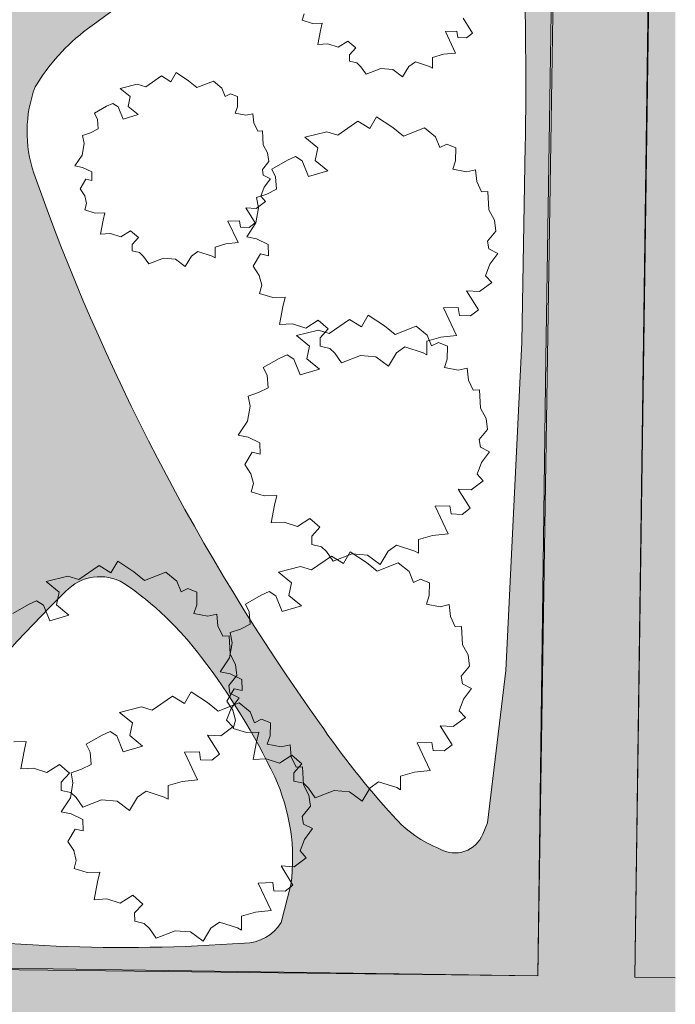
# Model space of a CAD drawing. Header units: millimetres. Extents: x 10 to 775, y -9 to 410.
# Tile 29 of 55: x 336 to 383, y 166 to 237. Entities that reach past the tile are written whole.
import ezdxf
from ezdxf.xclip import XClip

# ---------------------------------------------------------------- set-up
doc = ezdxf.new("R2010")
doc.units = ezdxf.units.MM
doc.header["$MEASUREMENT"] = 0
doc.header["$XCLIPFRAME"] = 0
for name, color, linetype in [('90 Bomen', 7, 'Continuous'), ('90 Terrein omgeving', 7, 'Continuous'), ('90 Terrein omgeving Afdek-arcering', 7, 'Continuous')]:
    doc.layers.add(name, color=color, linetype=linetype)

# ---------------------------------------------------------------- blocks, each defined once
blk = doc.blocks.new('*X3')
at = {"layer": '90 Terrein omgeving Afdek-arcering', "linetype": 'Continuous', "lineweight": 0, "true_color": 0x99a3a6}
blk.add_hatch(color=253, dxfattribs=at).paths.add_polyline_path([(65.553, 172.666), (65.453, 165.666), (188.059, 163.902), (253.074, 12.916), (260.456, 12.916), (244.691, 49.778), (196.024, 163.588), (383.251, 160.894), (383.251, 168.095), (380.321, 168.137), (383.251, 382.475), (383.251, 406.415), (376.918, 406.415), (375.254, 291.584), (373.322, 168.238), (193.267, 170.828), (149.658, 272.008), (92.173, 406.415), (85.21, 406.415), (146.568, 262.944), (185.607, 170.938)])
blk = doc.blocks.new('*X5')
at = {"layer": '90 Terrein omgeving Afdek-arcering', "linetype": 'Continuous', "lineweight": 0, "true_color": 0x99a3a6}
h = blk.add_hatch(color=253, dxfattribs=at)
h.paths.add_polyline_path([(256.582, 170.81, 0.01648), (256.756, 169.589), (373.322, 168.238), (373.893, 212.762), (374.725, 265.789, -0.012381), (365.872, 260.563, -0.021663), (339.709, 247.54), (334.039, 245.254), (331.801, 244.369), (324.847, 241.997, -0.042873), (316.221, 240.485, -0.042973), (282.627, 237.293), (264.051, 237.219), (259.643, 239.235), (253.791, 239.212), (253.839, 227.344), (254.767, 227.347), (254.774, 225.644), (258.606, 225.609), (267.125, 207.666, -0.059855), (271.751, 193.022, -0.437242)])
h.paths.add_polyline_path([(272.566, 229.34), (272.494, 230.712, -0.333275), (273.488, 232.124), (274.745, 232.428, -0.038442), (283.782, 232.666), (312.036, 231.128), (315.424, 230.703, -0.070797), (316.978, 230.225, -0.462241), (317.599, 226.6), (316.654, 225.35), (298.246, 206.563), (289.219, 197.451, -0.03413), (286.881, 195.308, -0.072384), (284.72, 194.071, -0.508527), (282.579, 195.118), (276.24, 215.428), (273.975, 223.082, -0.030058)], flags=0)
h.paths.add_polyline_path([(336.926, 226.169, -0.172097), (337.021, 232.391, -0.097775), (340.803, 236.582, -0.040943), (363.158, 250.304, -0.04033), (365.985, 251.641, -0.121554), (369.373, 251.707, -0.328675), (372.029, 248.252, -0.017494), (372.418, 228.172), (372.172, 213.976), (371.021, 190.276), (369.687, 179.289), (369.353, 178.47, -0.453813), (366.26, 177.388, -0.120224), (362.898, 179.754, -0.034375), (357.554, 186.495, -0.070116)], flags=0)
h.paths.add_polyline_path([(289.356, 173.625, -0.125484), (290.175, 182.864, -0.039385), (292.7, 188.585, -0.061704), (305.962, 207.098, -0.046161), (320.424, 220.774, -0.06545), (323.448, 222.625, -0.247772), (327.084, 222.296, -0.075807), (328.724, 220.767), (329.885, 219.027, -0.036244), (334.336, 207.684, -0.171074), (334.498, 198.854, -0.047223), (332.752, 195.044, -0.043039), (324.052, 183.033, -0.041864), (314.87, 173.37, -0.126724), (310.987, 171.777), (309.858, 171.639, -0.044644), (293.211, 171.544, -0.087631), (290.251, 172.344, -0.23975)], flags=0)
h.paths.add_polyline_path([(339.227, 195.974, -0.348721), (343.413, 196.582, -0.082607), (349.046, 191.221, -0.05082), (354.32, 182.605, -0.141118), (355.496, 174.814), (354.783, 172.077, -0.262438), (352.133, 170.603, -0.057857), (325.017, 171.724), (324.259, 172.003, -0.419175), (323.391, 174.618, -0.082494)], flags=0)
blk = doc.blocks.new('*X31')
at = {"layer": '90 Terrein omgeving Afdek-arcering', "linetype": 'Continuous', "lineweight": 0, "true_color": 0x99a3a6}
blk.add_hatch(color=253, dxfattribs=at).paths.add_polyline_path([(381.781, 269.602), (380.321, 168.137), (383.251, 168.095), (383.251, 270.526)])
blk = doc.blocks.new('Drawing_2_1', base_point=(195.726, 190.6))
at = {"layer": '90 Bomen', "color": 1, "linetype": 'Continuous', "lineweight": 0}
for p, q in [((356.315, 237.202), (356.44, 237.665)), ((357.056, 236.979), (356.315, 237.202)), ((357.753, 236.997), (357.056, 236.979)), ((357.626, 236.456), (357.753, 236.997)), ((367.938, 237.35), (368.607, 236.275)), ((357.441, 235.457), (357.626, 236.456)), ((367.475, 236.418), (366.645, 236.39)), ((366.645, 236.39), (367.377, 234.843)), ((367.542, 235.957), (367.475, 236.418)), ((368.175, 235.937), (367.542, 235.957)), ((368.607, 236.275), (368.175, 235.937)), ((358.163, 235.497), (357.441, 235.457)), ((358.913, 235.253), (358.163, 235.497)), ((359.611, 235.704), (358.913, 235.253)), ((360.179, 235.214), (359.611, 235.704)), ((359.717, 234.714), (360.179, 235.214)), ((359.719, 234.249), (359.717, 234.714)), ((366.5, 234.749), (365.718, 234.525)), ((365.718, 234.525), (365.721, 233.749)), ((367.377, 234.843), (366.5, 234.749)), ((360.26, 234.122), (359.719, 234.249)), ((360.547, 233.844), (360.26, 234.122)), ((360.928, 233.304), (360.547, 233.844)), ((364.004, 233.866), (363.559, 233.124)), ((364.478, 234.201), (364.004, 233.866)), ((365.5, 233.877), (364.478, 234.201)), ((365.721, 233.749), (365.5, 233.877)), ((345.009, 232.408), (346.149, 233.191)), ((346.149, 233.191), (346.811, 232.774)), ((346.811, 232.774), (347.195, 233.429)), ((347.195, 233.429), (348.104, 232.836)), ((361.986, 233.717), (360.928, 233.304)), ((362.856, 233.649), (361.986, 233.717)), ((363.559, 233.124), (362.856, 233.649)), ((343.165, 232.282), (344.396, 232.596)), ((344.396, 232.596), (345.009, 232.408)), ((348.104, 232.836), (348.705, 232.348)), ((348.705, 232.348), (349.891, 232.816)), ((349.891, 232.816), (350.504, 232.315)), ((343.897, 231.694), (343.165, 232.282)), ((343.75, 230.985), (343.897, 231.694)), ((350.504, 232.315), (350.749, 231.701)), ((350.749, 231.701), (351.134, 231.896)), ((351.134, 231.896), (351.641, 231.694)), ((351.641, 231.694), (351.634, 230.968)), ((341.302, 230.491), (342.186, 231.002)), ((342.186, 231.002), (342.637, 231.202)), ((342.637, 231.202), (343.02, 230.964)), ((344.455, 230.395), (343.75, 230.985)), ((341.524, 230.055), (341.302, 230.491)), ((343.02, 230.964), (343.375, 230.079)), ((343.375, 230.079), (344.455, 230.395)), ((351.634, 230.968), (351.47, 230.49)), ((351.47, 230.49), (352.246, 230.348)), ((352.246, 230.348), (352.752, 230.461)), ((352.752, 230.461), (352.819, 229.792)), ((341.575, 229.361), (341.524, 230.055)), ((352.819, 229.792), (353.094, 229.213)), ((358.87, 228.922), (360.335, 229.928)), ((360.335, 229.928), (361.187, 229.393)), ((361.187, 229.393), (361.681, 230.235)), ((361.681, 230.235), (362.849, 229.472)), ((340.447, 228.893), (341.03, 229.088)), ((340.554, 228.321), (340.447, 228.893)), ((341.03, 229.088), (341.575, 229.361)), ((353.094, 229.213), (353.446, 229.235)), ((353.446, 229.235), (353.501, 228.212)), ((356.5, 228.759), (358.083, 229.163)), ((358.083, 229.163), (358.87, 228.922)), ((362.849, 229.472), (363.623, 228.845)), ((363.623, 228.845), (365.147, 229.447)), ((365.147, 229.447), (365.935, 228.802)), ((340.417, 227.479), (340.554, 228.321)), ((353.501, 228.212), (353.81, 227.636)), ((357.441, 228.004), (356.5, 228.759)), ((365.935, 228.802), (366.25, 228.013)), ((366.25, 228.013), (366.745, 228.263)), ((366.745, 228.263), (367.397, 228.004)), ((339.898, 226.692), (340.417, 227.479)), ((353.81, 227.636), (353.889, 227.01)), ((357.252, 227.092), (357.441, 228.004)), ((367.397, 228.004), (367.389, 227.071)), ((353.889, 227.01), (353.432, 226.444)), ((354.104, 226.457), (355.24, 227.115)), ((355.24, 227.115), (355.82, 227.371)), ((355.82, 227.371), (356.313, 227.066)), ((356.313, 227.066), (356.77, 225.927)), ((358.158, 226.333), (357.252, 227.092)), ((367.389, 227.071), (367.177, 226.456)), ((340.45, 226.584), (339.898, 226.692)), ((341.105, 226.266), (340.45, 226.584)), ((341.118, 225.635), (341.105, 226.266)), ((353.432, 226.444), (353.497, 226.017)), ((353.497, 226.017), (354.009, 225.756)), ((354.389, 225.897), (354.104, 226.457)), ((356.77, 225.927), (358.158, 226.333)), ((367.177, 226.456), (368.175, 226.273)), ((368.175, 226.273), (368.826, 226.419)), ((368.826, 226.419), (368.912, 225.558)), ((340.264, 225.04), (340.679, 225.736)), ((340.679, 225.736), (341.118, 225.635)), ((354.009, 225.756), (353.56, 225.156)), ((354.455, 225.004), (354.389, 225.897)), ((368.912, 225.558), (369.266, 224.814)), ((340.601, 224.533), (340.264, 225.04)), ((353.005, 224.403), (353.754, 224.653)), ((353.56, 225.156), (353.309, 224.506)), ((353.754, 224.653), (354.455, 225.004)), ((369.266, 224.814), (369.718, 224.842)), ((369.718, 224.842), (369.788, 223.527)), ((340.742, 223.977), (340.601, 224.533)), ((340.617, 223.514), (340.742, 223.977)), ((353.658, 224.123), (352.975, 223.616)), ((353.143, 223.667), (353.005, 224.403)), ((353.309, 224.506), (353.658, 224.123)), ((341.358, 223.291), (340.617, 223.514)), ((342.055, 223.309), (341.358, 223.291)), ((341.929, 222.768), (342.055, 223.309)), ((352.975, 223.616), (352.24, 223.662)), ((352.24, 223.662), (352.909, 222.587)), ((352.966, 222.585), (353.143, 223.667)), ((369.788, 223.527), (370.185, 222.787)), ((341.743, 221.769), (341.929, 222.768)), ((351.777, 222.73), (350.947, 222.702)), ((350.947, 222.702), (351.679, 221.156)), ((351.844, 222.269), (351.777, 222.73)), ((352.299, 221.573), (352.966, 222.585)), ((352.909, 222.587), (352.478, 222.249)), ((370.185, 222.787), (370.287, 221.982)), ((342.465, 221.81), (341.743, 221.769)), ((343.215, 221.566), (342.465, 221.81)), ((343.913, 222.016), (343.215, 221.566)), ((344.482, 221.526), (343.913, 222.016)), ((352.478, 222.249), (351.844, 222.269)), ((370.287, 221.982), (369.7, 221.254)), ((344.02, 221.026), (344.482, 221.526)), ((344.021, 220.561), (344.02, 221.026)), ((350.802, 221.061), (350.021, 220.837)), ((351.679, 221.156), (350.802, 221.061)), ((353.008, 221.433), (352.299, 221.573)), ((353.851, 221.025), (353.008, 221.433)), ((353.868, 220.214), (353.851, 221.025)), ((369.7, 221.254), (369.783, 220.704)), ((344.562, 220.434), (344.021, 220.561)), ((344.849, 220.156), (344.562, 220.434)), ((348.781, 220.513), (348.306, 220.179)), ((349.802, 220.189), (348.781, 220.513)), ((350.021, 220.837), (350.023, 220.061)), ((352.77, 219.449), (353.302, 220.343)), ((353.302, 220.343), (353.868, 220.214)), ((369.783, 220.704), (370.442, 220.369)), ((370.442, 220.369), (369.865, 219.598)), ((345.231, 219.616), (344.849, 220.156)), ((346.288, 220.03), (345.231, 219.616)), ((347.158, 219.961), (346.288, 220.03)), ((347.861, 219.436), (347.158, 219.961)), ((348.306, 220.179), (347.861, 219.436)), ((350.023, 220.061), (349.802, 220.189)), ((353.203, 218.796), (352.77, 219.449)), ((369.865, 219.598), (369.541, 218.762)), ((353.384, 218.083), (353.203, 218.796)), ((369.99, 218.27), (369.113, 217.619)), ((369.541, 218.762), (369.99, 218.27)), ((353.223, 217.487), (353.384, 218.083)), ((354.176, 217.2), (353.223, 217.487)), ((369.113, 217.619), (368.168, 217.677)), ((368.168, 217.677), (369.028, 216.295)), ((355.072, 217.224), (354.176, 217.2)), ((354.91, 216.527), (355.072, 217.224)), ((354.671, 215.244), (354.91, 216.527)), ((367.572, 216.478), (366.505, 216.442)), ((366.505, 216.442), (367.446, 214.454)), ((367.658, 215.886), (367.572, 216.478)), ((369.028, 216.295), (368.473, 215.861)), ((357.461, 215.561), (356.563, 214.982)), ((358.192, 214.931), (357.461, 215.561)), ((358.267, 214.606), (359.732, 215.612)), ((359.732, 215.612), (360.584, 215.076)), ((360.584, 215.076), (361.077, 215.918)), ((361.077, 215.918), (362.246, 215.156)), ((368.473, 215.861), (367.658, 215.886)), ((355.599, 215.295), (354.671, 215.244)), ((356.563, 214.982), (355.599, 215.295)), ((355.896, 214.443), (357.479, 214.847)), ((357.479, 214.847), (358.267, 214.606)), ((357.598, 214.288), (358.192, 214.931)), ((362.246, 215.156), (363.019, 214.529)), ((363.019, 214.529), (364.544, 215.13)), ((364.544, 215.13), (365.332, 214.486)), ((356.838, 213.688), (355.896, 214.443)), ((357.6, 213.69), (357.598, 214.288)), ((366.319, 214.333), (365.314, 214.045)), ((365.314, 214.045), (365.317, 213.047)), ((365.332, 214.486), (365.647, 213.696)), ((365.647, 213.696), (366.141, 213.947)), ((366.141, 213.947), (366.794, 213.688)), ((367.446, 214.454), (366.319, 214.333)), ((356.649, 212.776), (356.838, 213.688)), ((358.296, 213.527), (357.6, 213.69)), ((358.664, 213.17), (358.296, 213.527)), ((363.72, 213.628), (363.11, 213.198)), ((365.033, 213.212), (363.72, 213.628)), ((365.317, 213.047), (365.033, 213.212)), ((366.794, 213.688), (366.785, 212.754)), ((353.5, 212.141), (354.637, 212.798)), ((354.637, 212.798), (355.217, 213.055)), ((355.217, 213.055), (355.71, 212.749)), ((355.71, 212.749), (356.166, 211.61)), ((357.555, 212.017), (356.649, 212.776)), ((359.155, 212.475), (358.664, 213.17)), ((360.515, 213.007), (359.155, 212.475)), ((361.634, 212.918), (360.515, 213.007)), ((362.537, 212.243), (361.634, 212.918)), ((363.11, 213.198), (362.537, 212.243)), ((366.785, 212.754), (366.574, 212.14)), ((353.786, 211.581), (353.5, 212.141)), ((356.166, 211.61), (357.555, 212.017)), ((366.574, 212.14), (367.571, 211.957)), ((367.571, 211.957), (368.222, 212.103)), ((368.222, 212.103), (368.308, 211.241)), ((353.852, 210.688), (353.786, 211.581)), ((368.308, 211.241), (368.663, 210.498)), ((353.151, 210.336), (353.852, 210.688)), ((368.663, 210.498), (369.114, 210.525)), ((369.114, 210.525), (369.185, 209.211)), ((352.402, 210.086), (353.151, 210.336)), ((352.539, 209.35), (352.402, 210.086)), ((352.363, 208.268), (352.539, 209.35)), ((369.185, 209.211), (369.582, 208.47)), ((351.695, 207.257), (352.363, 208.268)), ((369.582, 208.47), (369.684, 207.665)), ((369.684, 207.665), (369.096, 206.938)), ((352.405, 207.117), (351.695, 207.257)), ((353.248, 206.709), (352.405, 207.117)), ((369.096, 206.938), (369.18, 206.388)), ((353.265, 205.897), (353.248, 206.709)), ((369.18, 206.388), (369.839, 206.053)), ((352.166, 205.132), (352.699, 206.027)), ((352.699, 206.027), (353.265, 205.897)), ((369.839, 206.053), (369.261, 205.282)), ((352.6, 204.48), (352.166, 205.132)), ((369.261, 205.282), (368.938, 204.445)), ((352.78, 203.766), (352.6, 204.48)), ((368.938, 204.445), (369.387, 203.954)), ((352.62, 203.17), (352.78, 203.766)), ((368.509, 203.302), (367.564, 203.36)), ((367.564, 203.36), (368.425, 201.979)), ((369.387, 203.954), (368.509, 203.302)), ((353.573, 202.884), (352.62, 203.17)), ((354.469, 202.907), (353.573, 202.884)), ((354.306, 202.211), (354.469, 202.907)), ((354.068, 200.927), (354.306, 202.211)), ((366.968, 202.162), (365.902, 202.126)), ((365.902, 202.126), (366.842, 200.138)), ((367.055, 201.57), (366.968, 202.162)), ((368.425, 201.979), (367.869, 201.544)), ((356.858, 201.245), (355.96, 200.665)), ((357.589, 200.614), (356.858, 201.245)), ((367.869, 201.544), (367.055, 201.57)), ((354.996, 200.979), (354.068, 200.927)), ((355.96, 200.665), (354.996, 200.979)), ((356.995, 199.972), (357.589, 200.614)), ((356.996, 199.373), (356.995, 199.972)), ((365.716, 200.017), (364.71, 199.729)), ((364.71, 199.729), (364.714, 198.731)), ((366.842, 200.138), (365.716, 200.017)), ((357.693, 199.211), (356.996, 199.373)), ((358.061, 198.853), (357.693, 199.211)), ((363.116, 199.312), (362.506, 198.882)), ((364.43, 198.895), (363.116, 199.312)), ((356.968, 197.529), (358.433, 198.535)), ((358.552, 198.158), (358.061, 198.853)), ((358.433, 198.535), (359.285, 197.999)), ((359.912, 198.69), (358.552, 198.158)), ((359.285, 197.999), (359.778, 198.842)), ((359.778, 198.842), (360.947, 198.079)), ((361.03, 198.602), (359.912, 198.69)), ((361.934, 197.927), (361.03, 198.602)), ((362.506, 198.882), (361.934, 197.927)), ((364.714, 198.731), (364.43, 198.895)), ((340.18, 196.853), (341.645, 197.859)), ((341.645, 197.859), (342.497, 197.324)), ((342.497, 197.324), (342.99, 198.166)), ((342.99, 198.166), (344.159, 197.404)), ((354.597, 197.366), (356.18, 197.77)), ((356.18, 197.77), (356.968, 197.529)), ((360.947, 198.079), (361.721, 197.452)), ((361.721, 197.452), (363.245, 198.053)), ((363.245, 198.053), (364.033, 197.409)), ((337.809, 196.69), (339.392, 197.094)), ((339.392, 197.094), (340.18, 196.853)), ((344.159, 197.404), (344.932, 196.776)), ((344.932, 196.776), (346.457, 197.378)), ((346.457, 197.378), (347.245, 196.733)), ((355.539, 196.611), (354.597, 197.366)), ((364.033, 197.409), (364.348, 196.619)), ((364.348, 196.619), (364.843, 196.87)), ((364.843, 196.87), (365.495, 196.611)), ((338.751, 195.935), (337.809, 196.69)), ((347.245, 196.733), (347.56, 195.944)), ((347.56, 195.944), (348.054, 196.194)), ((348.054, 196.194), (348.707, 195.935)), ((355.35, 195.699), (355.539, 196.611)), ((365.495, 196.611), (365.487, 195.677)), ((338.562, 195.023), (338.751, 195.935)), ((348.707, 195.935), (348.698, 195.002)), ((352.202, 195.064), (353.338, 195.721)), ((353.338, 195.721), (353.918, 195.978)), ((353.918, 195.978), (354.411, 195.672)), ((354.411, 195.672), (354.868, 194.533)), ((356.256, 194.94), (355.35, 195.699)), ((365.487, 195.677), (365.275, 195.063)), ((335.414, 194.388), (336.55, 195.046)), ((336.55, 195.046), (337.13, 195.302)), ((337.13, 195.302), (337.623, 194.997)), ((337.623, 194.997), (338.079, 193.858)), ((339.468, 194.264), (338.562, 195.023)), ((348.698, 195.002), (348.487, 194.387)), ((352.487, 194.504), (352.202, 195.064)), ((354.868, 194.533), (356.256, 194.94)), ((365.275, 195.063), (366.272, 194.88)), ((366.272, 194.88), (366.924, 195.026)), ((366.924, 195.026), (367.009, 194.164)), ((338.079, 193.858), (339.468, 194.264)), ((348.487, 194.387), (349.484, 194.204)), ((349.484, 194.204), (350.136, 194.35)), ((350.136, 194.35), (350.221, 193.489)), ((352.553, 193.611), (352.487, 194.504)), ((367.009, 194.164), (367.364, 193.421)), ((350.221, 193.489), (350.576, 192.745)), ((351.852, 193.259), (352.553, 193.611)), ((367.364, 193.421), (367.816, 193.448)), ((367.816, 193.448), (367.886, 192.134)), ((350.576, 192.745), (351.028, 192.773)), ((351.028, 192.773), (351.098, 191.458)), ((351.103, 193.009), (351.852, 193.259)), ((351.24, 192.273), (351.103, 193.009)), ((351.064, 191.191), (351.24, 192.273)), ((367.886, 192.134), (368.283, 191.393)), ((350.396, 190.18), (351.064, 191.191)), ((351.098, 191.458), (351.495, 190.718)), ((368.283, 191.393), (368.385, 190.588)), ((351.495, 190.718), (351.597, 189.913)), ((368.385, 190.588), (367.797, 189.861)), ((351.106, 190.04), (350.396, 190.18)), ((351.597, 189.913), (351.009, 189.185)), ((351.949, 189.632), (351.106, 190.04)), ((367.797, 189.861), (367.881, 189.311)), ((351.009, 189.185), (351.093, 188.635)), ((351.966, 188.82), (351.949, 189.632)), ((367.881, 189.311), (368.54, 188.976)), ((345.482, 187.41), (346.947, 188.417)), ((346.947, 188.417), (347.799, 187.881)), ((347.799, 187.881), (348.292, 188.723)), ((348.292, 188.723), (349.461, 187.961)), ((350.868, 188.055), (351.4, 188.95)), ((351.093, 188.635), (351.752, 188.3)), ((351.4, 188.95), (351.966, 188.82)), ((368.54, 188.976), (367.962, 188.205)), ((343.111, 187.248), (344.694, 187.652)), ((344.694, 187.652), (345.482, 187.41)), ((349.461, 187.961), (350.235, 187.334)), ((350.235, 187.334), (351.759, 187.935)), ((351.301, 187.403), (350.868, 188.055)), ((351.752, 188.3), (351.174, 187.529)), ((351.759, 187.935), (352.547, 187.29)), ((367.962, 188.205), (367.639, 187.369)), ((344.053, 186.492), (343.111, 187.248)), ((351.174, 187.529), (350.851, 186.693)), ((351.482, 186.689), (351.301, 187.403)), ((352.547, 187.29), (352.862, 186.501)), ((367.639, 187.369), (368.088, 186.877)), ((343.864, 185.58), (344.053, 186.492)), ((351.3, 186.201), (350.422, 185.55)), ((350.851, 186.693), (351.3, 186.201)), ((351.321, 186.093), (351.482, 186.689)), ((352.862, 186.501), (353.357, 186.752)), ((353.357, 186.752), (354.009, 186.493)), ((354.009, 186.493), (354, 185.559)), ((367.211, 186.225), (366.265, 186.284)), ((366.265, 186.284), (367.126, 184.902)), ((368.088, 186.877), (367.211, 186.225)), ((340.716, 184.946), (341.852, 185.603)), ((341.852, 185.603), (342.432, 185.86)), ((342.432, 185.86), (342.925, 185.554)), ((342.925, 185.554), (343.382, 184.415)), ((344.77, 184.822), (343.864, 185.58)), ((350.422, 185.55), (349.477, 185.608)), ((349.477, 185.608), (350.338, 184.226)), ((352.274, 185.807), (351.321, 186.093)), ((353.17, 185.83), (352.274, 185.807)), ((353.008, 185.134), (353.17, 185.83)), ((354, 185.559), (353.789, 184.945)), ((336.382, 185.155), (335.486, 185.131)), ((336.22, 184.458), (336.382, 185.155)), ((341.001, 184.386), (340.716, 184.946)), ((343.382, 184.415), (344.77, 184.822)), ((352.769, 183.85), (353.008, 185.134)), ((353.789, 184.945), (354.786, 184.762)), ((354.786, 184.762), (355.438, 184.908)), ((355.438, 184.908), (355.523, 184.046)), ((365.67, 185.085), (364.603, 185.049)), ((364.603, 185.049), (365.543, 183.061)), ((365.756, 184.493), (365.67, 185.085)), ((367.126, 184.902), (366.571, 184.467)), ((335.981, 183.175), (336.22, 184.458)), ((341.067, 183.492), (341.001, 184.386)), ((348.882, 184.409), (347.815, 184.374)), ((347.815, 184.374), (348.755, 182.386)), ((348.968, 183.817), (348.882, 184.409)), ((350.338, 184.226), (349.782, 183.792)), ((355.559, 184.168), (354.661, 183.588)), ((356.29, 183.537), (355.559, 184.168)), ((366.571, 184.467), (365.756, 184.493)), ((338.771, 183.492), (337.873, 182.913)), ((339.502, 182.862), (338.771, 183.492)), ((340.366, 183.141), (341.067, 183.492)), ((349.782, 183.792), (348.968, 183.817)), ((353.697, 183.902), (352.769, 183.85)), ((354.661, 183.588), (353.697, 183.902)), ((355.523, 184.046), (355.878, 183.303)), ((355.696, 182.895), (356.29, 183.537)), ((336.909, 183.226), (335.981, 183.175)), ((337.873, 182.913), (336.909, 183.226)), ((338.908, 182.219), (339.502, 182.862)), ((339.617, 182.891), (340.366, 183.141)), ((339.754, 182.155), (339.617, 182.891)), ((355.697, 182.296), (355.696, 182.895)), ((355.878, 183.303), (356.33, 183.33)), ((356.33, 183.33), (356.4, 182.015)), ((364.417, 182.94), (363.412, 182.652)), ((363.412, 182.652), (363.415, 181.654)), ((365.543, 183.061), (364.417, 182.94)), ((338.909, 181.621), (338.908, 182.219)), ((339.578, 181.073), (339.754, 182.155)), ((347.629, 182.264), (346.624, 181.976)), ((346.624, 181.976), (346.627, 180.978)), ((348.755, 182.386), (347.629, 182.264)), ((356.394, 182.134), (355.697, 182.296)), ((356.762, 181.776), (356.394, 182.134)), ((356.4, 182.015), (356.797, 181.275)), ((361.817, 182.235), (361.208, 181.805)), ((363.131, 181.818), (361.817, 182.235)), ((339.606, 181.458), (338.909, 181.621)), ((339.974, 181.101), (339.606, 181.458)), ((345.029, 181.559), (344.42, 181.129)), ((346.343, 181.143), (345.029, 181.559)), ((357.253, 181.081), (356.762, 181.776)), ((356.797, 181.275), (356.899, 180.47)), ((358.613, 181.613), (357.253, 181.081)), ((359.731, 181.525), (358.613, 181.613)), ((360.635, 180.85), (359.731, 181.525)), ((361.208, 181.805), (360.635, 180.85)), ((363.415, 181.654), (363.131, 181.818)), ((338.91, 180.062), (339.578, 181.073)), ((340.465, 180.406), (339.974, 181.101)), ((341.825, 180.938), (340.465, 180.406)), ((342.943, 180.849), (341.825, 180.938)), ((343.847, 180.175), (342.943, 180.849)), ((344.42, 181.129), (343.847, 180.175)), ((346.627, 180.978), (346.343, 181.143)), ((339.62, 179.922), (338.91, 180.062)), ((340.463, 179.513), (339.62, 179.922)), ((356.899, 180.47), (356.311, 179.742)), ((340.48, 178.702), (340.463, 179.513)), ((356.311, 179.742), (356.395, 179.193)), ((356.395, 179.193), (357.054, 178.858)), ((339.382, 177.937), (339.914, 178.831)), ((339.914, 178.831), (340.48, 178.702)), ((357.054, 178.858), (356.476, 178.087)), ((339.815, 177.285), (339.382, 177.937)), ((356.476, 178.087), (356.153, 177.25)), ((339.996, 176.571), (339.815, 177.285)), ((356.153, 177.25), (356.602, 176.759)), ((339.835, 175.975), (339.996, 176.571)), ((356.602, 176.759), (355.725, 176.107)), ((340.788, 175.689), (339.835, 175.975)), ((341.684, 175.712), (340.788, 175.689)), ((341.522, 175.016), (341.684, 175.712)), ((355.725, 176.107), (354.779, 176.165)), ((354.779, 176.165), (355.64, 174.783)), ((341.283, 173.732), (341.522, 175.016)), ((354.184, 174.967), (353.117, 174.931)), ((353.117, 174.931), (354.057, 172.943)), ((354.27, 174.374), (354.184, 174.967)), ((355.084, 174.349), (354.27, 174.374)), ((355.64, 174.783), (355.084, 174.349)), ((342.211, 173.784), (341.283, 173.732)), ((343.175, 173.47), (342.211, 173.784)), ((344.073, 174.049), (343.175, 173.47)), ((344.804, 173.419), (344.073, 174.049)), ((344.21, 172.777), (344.804, 173.419)), ((344.211, 172.178), (344.21, 172.777)), ((352.931, 172.822), (351.926, 172.534)), ((354.057, 172.943), (352.931, 172.822)), ((344.908, 172.016), (344.211, 172.178)), ((345.276, 171.658), (344.908, 172.016)), ((350.331, 172.117), (349.722, 171.687)), ((351.645, 171.7), (350.331, 172.117)), ((351.926, 172.534), (351.929, 171.536)), ((345.767, 170.963), (345.276, 171.658)), ((347.127, 171.495), (345.767, 170.963)), ((348.245, 171.407), (347.127, 171.495)), ((349.149, 170.732), (348.245, 171.407)), ((349.722, 171.687), (349.149, 170.732)), ((351.929, 171.536), (351.645, 171.7))]:
    blk.add_line(p, q, dxfattribs=at)
at = {"layer": '90 Terrein omgeving', "color": 9, "linetype": 'Continuous', "lineweight": 0, "flags": 128}
for points in [[(92.173, 406.415), (149.658, 272.008), (193.267, 170.828), (373.322, 168.238), (375.254, 291.584), (376.918, 406.415)], [(383.251, 382.475), (380.321, 168.137), (383.251, 168.095)], [(383.251, 168.095), (380.321, 168.137), (381.781, 269.602), (383.251, 270.526)]]:
    blk.add_lwpolyline(points, dxfattribs=at)
at = {"layer": '90 Terrein omgeving', "color": 2, "linetype": 'Continuous', "lineweight": 0, "flags": 128}
blk.add_lwpolyline([(383.251, 327.543), (382.5, 327.554), (380.321, 168.137), (381.781, 269.602), (383.251, 270.526)], dxfattribs=at)
at = {"layer": '90 Terrein omgeving', "color": 9, "linetype": 'Continuous', "lineweight": 0, "flags": 128}
for points in [[(256.582, 170.81, 0.437242), (271.751, 193.022, 0.059855), (267.125, 207.666), (258.606, 225.609), (254.774, 225.644), (254.767, 227.347), (253.839, 227.344), (253.791, 239.212), (259.643, 239.235), (264.051, 237.219), (282.627, 237.293, 0.042973), (316.221, 240.485, 0.042873), (324.847, 241.997), (331.801, 244.369), (334.039, 245.254), (339.709, 247.54, 0.021663), (365.872, 260.563, 0.012381), (374.725, 265.789), (373.893, 212.762), (373.322, 168.238), (256.756, 169.589, -0.01648)], [(336.926, 226.169, 0.070116), (357.554, 186.495, 0.034375), (362.898, 179.754, 0.120224), (366.26, 177.388, 0.453813), (369.353, 178.47), (369.687, 179.289), (371.021, 190.276), (372.172, 213.976), (372.418, 228.172, 0.017494), (372.029, 248.252, 0.328675), (369.373, 251.707, 0.121554), (365.985, 251.641, 0.04033), (363.158, 250.304, 0.040943), (340.803, 236.582, 0.097775), (337.021, 232.391, 0.172097)], [(339.227, 195.974, -0.348721), (343.413, 196.582, -0.082607), (349.046, 191.221, -0.05082), (354.32, 182.605, -0.141118), (355.496, 174.814), (354.783, 172.077, -0.262438), (352.133, 170.603, -0.057857), (325.017, 171.724), (324.259, 172.003, -0.419175), (323.391, 174.618, -0.082494)]]:
    blk.add_lwpolyline(points, format="xyb", close=True, dxfattribs=at)
at = {"layer": '90 Terrein omgeving', "color": 2, "linetype": 'Continuous', "lineweight": 0, "flags": 128}
for points in [[(362.898, 179.754, 0.120224), (366.26, 177.388, 0.453813), (369.353, 178.47), (369.687, 179.289), (371.021, 190.276), (372.172, 213.976), (372.418, 228.172, 0.017494), (372.029, 248.252, 0.328675), (369.373, 251.707, 0.121554), (365.985, 251.641, 0.04033), (363.158, 250.304, 0.040943), (340.803, 236.582, 0.097775), (337.021, 232.391, 0.172097), (336.926, 226.169, 0.070116), (357.554, 186.495, 0.034375)], [(339.227, 195.974, 0.082494), (323.391, 174.618, 0.419175), (324.259, 172.003), (325.017, 171.724, 0.057857), (352.133, 170.603, 0.262438), (354.783, 172.077), (355.496, 174.814, 0.141118), (354.32, 182.605, 0.05082), (349.046, 191.221, 0.082607), (343.413, 196.582, 0.348721)]]:
    blk.add_lwpolyline(points, format="xyb", close=True, dxfattribs=at)
at = {"layer": '90 Terrein omgeving', "color": 4, "linetype": 'Continuous', "lineweight": 0}
for name in ['*X3', '*X31', '*X5']:
    blk.add_blockref(name, (0, 0), dxfattribs=at)

msp = doc.modelspace()

# ---------------------------------------------------------------- block references
at = {"color": 4, "linetype": 'Continuous', "lineweight": 0}
ref = msp.add_blockref('Drawing_2_1', (195.726, 190.6), dxfattribs=at)
XClip(ref).set_block_clipping_path([(13.0206592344, 12.916219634), (383.2510991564, 406.4150374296)])

doc.saveas('drawing.dxf')
